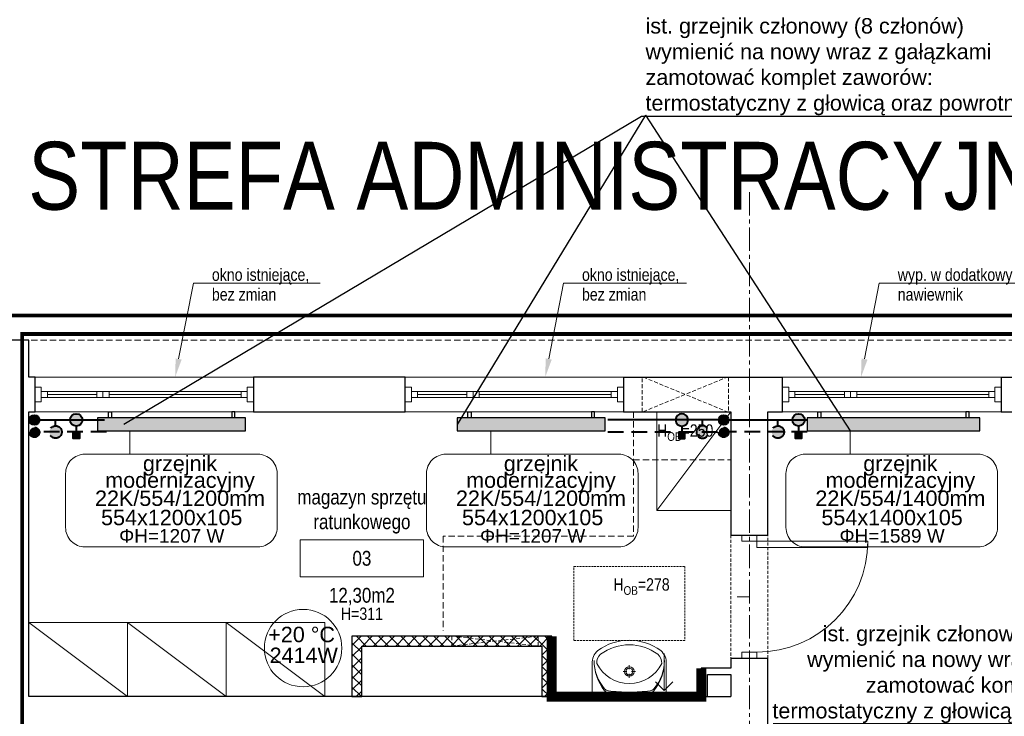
# Model space of a CAD drawing. Header units: millimetres. Extents: x 58673 to 77132, y 78327 to 116111.
# Tile 24 of 61: x 67454 to 68252, y 91706 to 92271. Entities that reach past the tile are written whole.
import ezdxf
from ezdxf import colors
from ezdxf.entities.mleader import LeaderData, LeaderLine
from ezdxf.enums import TextEntityAlignment as Align
from ezdxf.lldxf.tags import DXFTag
from ezdxf.math import Vec2, Vec3

# ---------------------------------------------------------------- set-up
doc = ezdxf.new("R2010")
doc.units = ezdxf.units.MM
doc.header["$MEASUREMENT"] = 0
for name, pattern in [('_xref_ACAD-LSN_dyspozytornia_PW_rzuty_14$0$CENTER2', [28.575, 19.05, -3.175, 3.175, -3.175]), ('_xref_ACAD-LSN_dyspozytornia_PW_rzuty_14$0$DASHED', [19.05, 12.7, -6.35]), ('_xref_ACAD-LSN_dyspozytornia_PW_rzuty_14$0$HIDDEN2', [4.7625, 3.175, -1.5875]), ('DASHED', [19.05, 12.7, -6.35])]:
    doc.linetypes.add(name, pattern=pattern)
doc.layers.get('0').update_dxf_attribs({"lineweight": 9})
doc.layers.get('Defpoints').update_dxf_attribs({"lineweight": 9})
for name, color, linetype, lineweight in [('_xref_ACAD-LSN_dyspozytornia_PW_rzuty_14$0$A drzwi płytowe', 250, 'Continuous', 9), ('_xref_ACAD-LSN_dyspozytornia_PW_rzuty_14$0$A hatch ściany', 250, 'Continuous', 9), ('_xref_ACAD-LSN_dyspozytornia_PW_rzuty_14$0$A okna istniejace', 250, 'Continuous', 9), ('_xref_ACAD-LSN_dyspozytornia_PW_rzuty_14$0$A okna wyposazenie', 250, 'Continuous', 9), ('_xref_ACAD-LSN_dyspozytornia_PW_rzuty_14$0$A opis', 250, 'Continuous', 13), ('_xref_ACAD-LSN_dyspozytornia_PW_rzuty_14$0$A opis pom', 250, 'Continuous', 9), ('_xref_ACAD-LSN_dyspozytornia_PW_rzuty_14$0$A opis pom pow', 250, 'Continuous', 9), ('_xref_ACAD-LSN_dyspozytornia_PW_rzuty_14$0$A opis technologia', 250, 'Continuous', 13), ('_xref_ACAD-LSN_dyspozytornia_PW_rzuty_14$0$A otwory sciany dzialowe', 8, '_xref_ACAD-LSN_dyspozytornia_PW_rzuty_14$0$HIDDEN2', 13), ('_xref_ACAD-LSN_dyspozytornia_PW_rzuty_14$0$A otwory w ścianach konstrukcyjnych', 250, '_xref_ACAD-LSN_dyspozytornia_PW_rzuty_14$0$HIDDEN2', 13), ('_xref_ACAD-LSN_dyspozytornia_PW_rzuty_14$0$A widok wyżej', 250, '_xref_ACAD-LSN_dyspozytornia_PW_rzuty_14$0$DASHED', 9), ('_xref_ACAD-LSN_dyspozytornia_PW_rzuty_14$0$A wyposazenie meblowe', 250, 'Continuous', 9), ('_xref_ACAD-LSN_dyspozytornia_PW_rzuty_14$0$A wyposazenie sanitarne', 250, 'Continuous', 9), ('_xref_ACAD-LSN_dyspozytornia_PW_rzuty_14$0$A zakres', 250, 'Continuous', 13), ('_xref_ACAD-LSN_dyspozytornia_PW_rzuty_14$0$A-Wall', 250, 'Continuous', 25), ('_xref_ACAD-LSN_dyspozytornia_PW_rzuty_14$0$IS grzejniki', 8, 'Continuous', 9), ('_xref_ACAD-LSN_dyspozytornia_PW_rzuty_14$0$IS wentylacja kratki istniejace', 250, 'Continuous', 9), ('_xref_ACAD-LSN_dyspozytornia_PW_rzuty_14$0$S-Grid-Iden', 250, '_xref_ACAD-LSN_dyspozytornia_PW_rzuty_14$0$CENTER2', 9), ('FL_co_powrót', 5, 'DASHED', 40), ('FL_co_zasilanie', 1, 'Continuous', 40), ('FL_opis_co', 7, 'Continuous', 25), ('xref', 8, 'Continuous', 9)]:
    doc.layers.add(name, color=color, linetype=linetype, lineweight=lineweight)
doc.layers.add('_xref_ACAD-LSN_dyspozytornia_PW_rzuty_14$0$A fartuchy', color=250, linetype='_xref_ACAD-LSN_dyspozytornia_PW_rzuty_14$0$HIDDEN2', lineweight=18, transparency=0.3)
doc.layers.add('IS_Grzejnik_etykieta', color=7, linetype='Continuous', lineweight=5, true_color=0x000000)
doc.layers.add('IS_Room (Automatic)', color=7, linetype='Continuous', lineweight=5, true_color=0x000000)
doc.layers.add('IS_Grzejniki_Plan_rzut', color=7, linetype='SOLID', true_color=0x000000)
doc.styles.add('_xref_ACAD-LSN_dyspozytornia_PW_rzuty_14$0$Standard', font='ARIALN.TTF')
doc.styles.add('_xref_ACAD-LSN_dyspozytornia_PW_rzuty_14$0$STYL ASA', font='ARIALN.TTF')
doc.styles.add('Arial_____', font='arial.ttf')
doc.styles.get("Standard").update_dxf_attribs({"font": 'arial.ttf'})
tags = doc.linetypes.add('SOLID', pattern=[10, 10, 0]).pattern_tags.tags
tags[6:7] = [DXFTag(74, 4), DXFTag(75, 0), DXFTag(340, '0'), DXFTag(46, 0.0), DXFTag(50, 0.0), DXFTag(44, 0.0), DXFTag(45, 0.0)]
tags[4:5] = [DXFTag(74, 4), DXFTag(75, 0), DXFTag(340, '0'), DXFTag(46, 0.0), DXFTag(50, 0.0), DXFTag(44, 0.0), DXFTag(45, 0.0)]
doc.dimstyles.get("Standard").update_dxf_attribs({"dimtxt": 0.18, "dimasz": 0.18, "dimexe": 0.18, "dimexo": 0.0625, "dimgap": 0.09, "dimtad": 0, "dimtih": 1, "dimtoh": 1, "dimdec": 4, "dimzin": 0, "dimdsep": 46, "dimtxsty": 'Standard', "dimcen": 0.09, "dimadec": 0, "dimazin": 0, "dimtfac": 1, "dimtdec": 4, "dimtofl": 0, "dimtmove": 0, "dimatfit": 3, "dimfxl": 1, "dimtolj": 1, "dimtzin": 0, "dimarcsym": 0})

# ---------------------------------------------------------------- blocks, each defined once
blk = doc.blocks.new('_xref_ACAD-LSN_dyspozytornia_PW_rzuty_14$0$szafa')
at = {"color": 0, "linetype": 'ByBlock', "lineweight": -2, "ltscale": 0.5}
blk.add_lwpolyline([(-0.5, -0.5), (0.5, -0.5), (0.5, 0.5), (-0.5, 0.5)], close=True, dxfattribs=at)
blk.add_lwpolyline([(-0.5, 0.5), (0.5, -0.5)], dxfattribs=at)
blk = doc.blocks.new('_xref_ACAD-LSN_dyspozytornia_PW_rzuty_14$0$umywalka 60x45')
at = {"color": 0, "lineweight": -2, "ltscale": 0.15}
for p, q in [((-30, 0), (30, 0)), ((-30, 0), (-30, -26.7)), ((9.45, 0), (-9.45, 0)), ((30, 0), (30, -26.7)), ((-0.01, -15.32), (-0.01, -18.52)), ((-1.86, -20.37), (-5.07, -20.37)), ((-0.01, -22.22), (-0.01, -25.42)), ((5.04, -20.37), (1.84, -20.37))]:
    blk.add_line(p, q, dxfattribs=at)
at = {"ltscale": 0.15}
blk.add_lwpolyline([(-26.31, -26.95, 0.236063), (-23.21, -34.38, 0.329715), (23.21, -34.38, 0.236063), (26.31, -26.95, 0.623035)], format="xyb", close=True, dxfattribs=at)
blk.add_lwpolyline([(-30, -26.7, 0.239105), (-25.52, -37.28, 0.331406), (25.52, -37.28, 0.239105), (30, -26.7)], format="xyb", dxfattribs=at)
at = {"color": 0, "lineweight": -2, "ltscale": 0.15}
for radius in [3.89, 2.78]:
    blk.add_circle((-0.01, -20.37), radius, dxfattribs=at)
for centre, radius, start, end in [((9.28, -28.68), 37.74, 140.66478, 180.90725), ((5.44, -28.88), 33.9, 138.52449, 180.67671), ((-16.21, -9.73), 5, 97.83045, 138.52449), ((-16.04, -7.93), 5, 102.69402, 140.66478), ((-0.64, -76.32), 75.1, 89.48972, 102.69402), ((0.57, -131.79), 128.2, 90.24498, 97.83045), ((0.57, -76.32), 75.1, 77.22851, 90.43281), ((-0.72, -131.79), 128.2, 82.09208, 89.67755), ((16.23, -9.76), 5, 41.39803, 82.09208), ((16.06, -7.95), 5, 39.25775, 77.22851), ((-9.28, -28.67), 37.74, 359.01528, 39.25775), ((-5.45, -28.87), 33.9, 359.24582, 41.39804)]:
    blk.add_arc(centre, radius, start, end, dxfattribs=at)
at = {"layer": 'Defpoints', "linetype": '_xref_ACAD-LSN_dyspozytornia_PW_rzuty_14$0$HIDDEN2', "ltscale": 0.5}
blk.add_lwpolyline([(-45, -45.56), (45, -45.56), (45, -105.56), (-45, -105.56)], close=True, dxfattribs=at)
blk = doc.blocks.new('_xref_ACAD-LSN_dyspozytornia_PW_rzuty_14$0$blok do okna')
for points in [[(28.5, 2.5), (33.5, 2.5), (33.5, -2.5), (28.5, -2.5)], [(33.5, 2.5), (38.5, 2.5), (38.5, -2.5), (33.5, -2.5)]]:
    blk.add_lwpolyline(points, close=True)
for points in [[(-78.5, 0), (28.5, 0)], [(38.5, 0), (78.5, 0)]]:
    blk.add_lwpolyline(points)
blk = doc.blocks.new('_xref_ACAD-LSN_dyspozytornia_PW_rzuty_14$0$środek')
blk.add_line((0, 0), (0, -10))
blk = doc.blocks.new('_xref_ACAD-LSN_dyspozytornia_PW_rzuty_14$0$tag wn')
blk.add_lwpolyline([(-25, -7.5), (25, -7.5), (25, 7.5), (-25, 7.5)], close=True)
at = {"style": '_xref_ACAD-LSN_dyspozytornia_PW_rzuty_14$0$STYL ASA'}
blk.add_attdef('ROOM:NO', text='', height=6, dxfattribs=at).set_placement((0, 0), align=Align.MIDDLE_CENTER)
at = {"layer": '_xref_ACAD-LSN_dyspozytornia_PW_rzuty_14$0$A opis pom pow', "style": '_xref_ACAD-LSN_dyspozytornia_PW_rzuty_14$0$STYL ASA'}
blk.add_attdef('ROOM:AREA', text='', height=6, dxfattribs=at).set_placement((0, -15), align=Align.MIDDLE_CENTER)
blk = doc.blocks.new('zawór ts')
h = blk.add_hatch(color=256)
h.paths.add_polyline_path([(5, 0, 1), (-5, 0)])
edge = h.paths.add_edge_path()
edge.add_spline(control_points=[(-3.23, -3.82), (-1.08, -3.82), (1.08, -3.82), (3.23, -3.82)], knot_values=[0.691218, 0.691218, 0.691218, 0.691218, 0.820959, 0.820959, 0.820959, 0.820959], degree=3, periodic=0)
edge.add_arc((0, 0), 5, 310.18586, 360)
edge.add_line((5, 0), (-5, 0))
edge.add_arc((0, 0), 5, 180, 229.81414)
edge = h.paths.add_edge_path()
edge.add_spline(control_points=[(3.23, -3.82), (1.08, -3.82), (-1.08, -3.82), (-3.23, -3.82)], knot_values=[0.691218, 0.691218, 0.691218, 0.691218, 0.820959, 0.820959, 0.820959, 0.820959], degree=3, periodic=0)
edge.add_arc((0, 0), 5, 229.81414, 270)
edge.add_arc((0, 0), 5, 270, 310.18586)
blk.add_hatch(color=256).paths.add_polyline_path([(2.5, -15), (2.5, -10), (-2.5, -10), (-2.5, -15)])
at = {"linetype": 'ByBlock', "lineweight": -2}
blk.add_lwpolyline([(2.5, -10), (2.5, -15), (-2.5, -15), (-2.5, -10)], close=True, dxfattribs=at)
blk.add_polyline3d([(0, -5, 0), (0, -10, 0)], dxfattribs=at)
blk.add_circle((0, 0), 5, dxfattribs=at)
blk = doc.blocks.new('zawór p')
at = {"linetype": 'ByBlock', "lineweight": -2}
h = blk.add_hatch(color=256, dxfattribs=at)
h.paths.add_polyline_path([(-4.93, 0.83), (4.93, 0.83, 0.366406), (0, 5, 0.366406)])
h.paths.add_polyline_path([(4.98, -0.42), (-4.98, -0.42, 0.919375)])
h.paths.add_polyline_path([(5, 0, 0.041508), (4.93, 0.83), (-4.93, 0.83, 0.062557), (-4.98, -0.42), (4.98, -0.42, 0.020994)])
blk.add_polyline3d([(0, 5, 0), (0, 10, 0)], dxfattribs=at)
blk.add_circle((0, 0), 5, dxfattribs=at)
blk = doc.blocks.new('_xref_ACAD-LSN_dyspozytornia_PW_rzuty_14')
at = {"layer": '_xref_ACAD-LSN_dyspozytornia_PW_rzuty_14$0$A hatch ściany', "linetype": 'Continuous', "lineweight": 9}
h = blk.add_hatch(dxfattribs=at)
h.set_pattern_fill('ANSI37', color=256, scale=2, angle=-360, style=0)
h.set_pattern_definition([(45, (0, 0), (-4.49012806, 4.49012806), []), (135, (0, 0), (-4.49012806, -4.49012806), [])])
h.paths.add_polyline_path([(67731.47, 91763.22), (67723.47, 91771.22), (67723.47, 91722.22), (67731.47, 91722.22)], flags=0)
h = blk.add_hatch(dxfattribs=at)
h.set_pattern_fill('ANSI37', color=256, scale=2, style=0)
h.set_pattern_definition([(45, (0, 0), (-4.49012806, 4.49012806), []), (135, (0, 0), (-4.49012806, -4.49012806), [])])
h.paths.add_polyline_path([(67877.47, 91763.22), (67885.47, 91771.22), (67723.47, 91771.22), (67731.47, 91763.22)], flags=0)
h = blk.add_hatch(dxfattribs=at)
h.set_pattern_fill('ANSI37', color=256, scale=2, style=0)
h.set_pattern_definition([(45, (0, 0), (-4.49012806, 4.49012806), []), (135, (0, 0), (-4.49012806, -4.49012806), [])])
h.paths.add_polyline_path([(67885.47, 91771.22), (67877.47, 91763.22), (67877.47, 91722.22), (67885.47, 91722.22)], flags=0)
at = {"layer": '_xref_ACAD-LSN_dyspozytornia_PW_rzuty_14$0$A drzwi płytowe', "linetype": 'Continuous', "lineweight": 9, "ltscale": 0.2}
for points in [[(68039.68, 91848.22), (68039.68, 91853.22), (68051.68, 91853.22), (68051.68, 91848.22)], [(68039.68, 91758.22), (68039.68, 91753.22), (68051.68, 91753.22), (68051.68, 91758.22)]]:
    blk.add_lwpolyline(points, close=True, dxfattribs=at)
at = {"layer": '_xref_ACAD-LSN_dyspozytornia_PW_rzuty_14$0$A drzwi płytowe', "linetype": 'Continuous', "lineweight": 9}
blk.add_lwpolyline([(68051.68, 91848.22), (68051.68, 91843.22), (68141.68, 91843.22), (68141.68, 91848.22)], close=True, dxfattribs=at)
at = {"layer": '_xref_ACAD-LSN_dyspozytornia_PW_rzuty_14$0$A drzwi płytowe', "linetype": 'Continuous', "lineweight": 9, "ltscale": 0.2}
blk.add_arc((68051.68, 91848.22), 90, 270, 0, dxfattribs=at)
at = {"layer": '_xref_ACAD-LSN_dyspozytornia_PW_rzuty_14$0$A fartuchy', "ltscale": 1.25, "const_width": 8}
blk.add_lwpolyline([(67885.47, 91771.22), (67885.47, 91722.22), (68006.68, 91722.22), (68006.68, 91745.22)], dxfattribs=at)
at = {"layer": '_xref_ACAD-LSN_dyspozytornia_PW_rzuty_14$0$A okna istniejace', "linetype": 'Continuous', "lineweight": 9}
for p, q in [((67643.68, 91981.22), (67466.68, 91981.22)), ((67943.68, 91981.22), (67766.68, 91981.22)), ((68249.68, 91981.22), (68072.68, 91981.22)), ((67476.68, 91964.72), (67476.68, 91969.72)), ((67633.68, 91964.72), (67633.68, 91969.72)), ((67776.68, 91964.72), (67776.68, 91969.72)), ((67933.68, 91964.72), (67933.68, 91969.72)), ((68082.68, 91964.72), (68082.68, 91969.72)), ((68239.68, 91964.72), (68239.68, 91969.72)), ((67643.68, 91953.22), (67466.68, 91953.22)), ((67943.68, 91953.22), (67766.68, 91953.22)), ((68249.68, 91953.22), (68072.68, 91953.22))]:
    blk.add_line(p, q, dxfattribs=at)
for points in [[(67471.68, 91973.22), (67466.68, 91973.22), (67466.68, 91961.22), (67471.68, 91961.22)], [(67638.68, 91973.22), (67643.68, 91973.22), (67643.68, 91961.22), (67638.68, 91961.22)], [(67771.68, 91973.22), (67766.68, 91973.22), (67766.68, 91961.22), (67771.68, 91961.22)], [(67938.68, 91973.22), (67943.68, 91973.22), (67943.68, 91961.22), (67938.68, 91961.22)], [(68077.68, 91973.22), (68072.68, 91973.22), (68072.68, 91961.22), (68077.68, 91961.22)], [(68244.68, 91973.22), (68249.68, 91973.22), (68249.68, 91961.22), (68244.68, 91961.22)], [(67638.68, 91964.72), (67638.68, 91969.72), (67471.68, 91969.72), (67471.68, 91964.72)], [(67938.68, 91964.72), (67938.68, 91969.72), (67771.68, 91969.72), (67771.68, 91964.72)], [(68244.68, 91964.72), (68244.68, 91969.72), (68077.68, 91969.72), (68077.68, 91964.72)]]:
    blk.add_lwpolyline(points, close=True, dxfattribs=at)
at = {"layer": '_xref_ACAD-LSN_dyspozytornia_PW_rzuty_14$0$A otwory sciany dzialowe'}
blk.add_lwpolyline([(67804.47, 91771.22), (67874.47, 91771.22), (67874.47, 91763.22), (67804.47, 91763.22)], close=True, dxfattribs=at)
for points in [[(67804.47, 91771.22), (67874.47, 91763.22)], [(67804.47, 91763.22), (67874.47, 91771.22)]]:
    blk.add_lwpolyline(points, dxfattribs=at)
at = {"layer": '_xref_ACAD-LSN_dyspozytornia_PW_rzuty_14$0$A otwory w ścianach konstrukcyjnych'}
for points in [[(67958.68, 91981.22), (68028.68, 91981.22), (68028.68, 91953.22), (67958.68, 91953.22)], [(67959.68, 91981.22), (68027.68, 91953.22), (67959.68, 91953.22), (68027.68, 91981.22)]]:
    blk.add_lwpolyline(points, close=True, dxfattribs=at)
at = {"layer": '_xref_ACAD-LSN_dyspozytornia_PW_rzuty_14$0$A widok wyżej', "linetype": '_xref_ACAD-LSN_dyspozytornia_PW_rzuty_14$0$DASHED', "lineweight": 9, "ltscale": 0.2}
for p, q in [((67643.68, 91981.22), (67466.68, 91981.22)), ((67943.68, 91981.22), (67766.68, 91981.22)), ((68249.68, 91981.22), (68072.68, 91981.22)), ((67466.68, 91953.22), (67643.68, 91953.22)), ((67766.68, 91953.22), (67943.68, 91953.22)), ((68072.68, 91953.22), (68249.68, 91953.22)), ((68030.68, 91853.22), (68030.68, 91753.22)), ((68060.68, 91753.22), (68060.68, 91853.22))]:
    blk.add_line(p, q, dxfattribs=at)
at = {"layer": '_xref_ACAD-LSN_dyspozytornia_PW_rzuty_14$0$A widok wyżej', "ltscale": 0.4}
for points in [[(65352.68, 92011.22), (72855.68, 92011.22)], [(67951.68, 91953.22), (67951.68, 91914.3), (68030.68, 91914.3)], [(67951.68, 91914.3), (67951.68, 91852.22), (67797.47, 91852.22), (67797.47, 91775.72)]]:
    blk.add_lwpolyline(points, dxfattribs=at)
at = {"layer": '_xref_ACAD-LSN_dyspozytornia_PW_rzuty_14$0$A zakres', "linetype": '_xref_ACAD-LSN_dyspozytornia_PW_rzuty_14$0$DASHED', "transparency": 33554623, "const_width": 3}
for points in [[(67446.18, 92031.22), (67446.18, 90639.22), (72869.68, 90639.22), (72869.68, 92031.22)], [(67456.18, 92016.22), (67456.18, 90654.22), (68641.68, 90654.22), (68641.68, 91213.47), (68267.93, 91213.47), (68267.93, 91484.47), (68267.93, 91484.47), (68267.93, 92016.22)]]:
    blk.add_lwpolyline(points, close=True, dxfattribs=at)
at = {"layer": '_xref_ACAD-LSN_dyspozytornia_PW_rzuty_14$0$A-Wall', "linetype": 'Continuous', "lineweight": 25}
for p, q in [((67461.68, 92011.22), (67430.68, 92011.22)), ((67461.68, 91981.22), (67461.68, 92011.22)), ((67466.68, 91981.22), (67461.68, 91981.22)), ((67466.68, 91953.22), (67466.68, 91981.22)), ((67766.68, 91981.22), (67643.68, 91981.22)), ((67643.68, 91981.22), (67643.68, 91953.22)), ((67766.68, 91953.22), (67766.68, 91981.22)), ((67943.68, 91981.22), (68072.68, 91981.22)), ((67943.68, 91981.22), (67943.68, 91953.22)), ((68072.68, 91953.22), (68072.68, 91981.22)), ((68249.68, 91981.22), (68411.68, 91981.22)), ((68249.68, 91981.22), (68249.68, 91953.22)), ((67461.68, 91953.22), (67466.68, 91953.22)), ((67461.68, 91722.22), (67461.68, 91953.22)), ((67643.68, 91953.22), (67766.68, 91953.22)), ((67943.68, 91953.22), (68030.68, 91953.22)), ((68030.68, 91953.22), (68030.68, 91853.22)), ((68060.68, 91953.22), (68072.68, 91953.22)), ((68060.68, 91853.22), (68060.68, 91953.22)), ((68249.68, 91953.22), (68266.68, 91953.22)), ((68030.68, 91853.22), (68060.68, 91853.22)), ((67723.47, 91771.22), (67723.47, 91722.22)), ((67885.47, 91771.22), (67723.47, 91771.22)), ((67885.47, 91722.22), (67885.47, 91771.22)), ((67731.47, 91722.22), (67731.47, 91763.22)), ((67731.47, 91763.22), (67877.47, 91763.22)), ((67877.47, 91763.22), (67877.47, 91722.22)), ((68060.68, 91753.22), (68030.68, 91753.22)), ((68030.68, 91753.22), (68030.68, 91745.22)), ((68060.68, 91635.22), (68060.68, 91753.22)), ((68030.68, 91745.22), (68006.68, 91745.22)), ((68006.68, 91745.22), (68006.68, 91722.22)), ((68011.68, 91740.22), (68030.68, 91740.22)), ((68011.68, 91722.22), (68011.68, 91740.22)), ((68030.68, 91740.22), (68030.68, 91722.22)), ((67723.47, 91722.22), (67461.68, 91722.22)), ((67731.47, 91722.22), (67723.47, 91722.22)), ((67723.47, 91722.22), (67731.47, 91722.22)), ((67877.47, 91722.22), (67731.47, 91722.22)), ((67885.47, 91722.22), (67877.47, 91722.22)), ((67877.47, 91722.22), (67885.47, 91722.22)), ((67885.47, 91722.22), (68030.68, 91722.22)), ((68006.68, 91722.22), (68011.68, 91722.22))]:
    blk.add_line(p, q, dxfattribs=at)
at = {"layer": '_xref_ACAD-LSN_dyspozytornia_PW_rzuty_14$0$IS grzejniki'}
for p, q in [((67637.3, 91948.22), (67517.3, 91948.22)), ((67517.3, 91948.22), (67517.3, 91937.72)), ((67526.05, 91948.22), (67526.05, 91953.22)), ((67526.05, 91953.22), (67528.55, 91953.22)), ((67528.55, 91953.22), (67528.55, 91948.22)), ((67628.55, 91953.22), (67626.05, 91953.22)), ((67626.05, 91953.22), (67626.05, 91948.22)), ((67628.55, 91948.22), (67628.55, 91953.22)), ((67637.3, 91937.72), (67637.3, 91948.22)), ((67928.85, 91948.22), (67808.85, 91948.22)), ((67808.85, 91948.22), (67808.85, 91937.72)), ((67817.6, 91948.22), (67817.6, 91953.22)), ((67817.6, 91953.22), (67820.1, 91953.22)), ((67820.1, 91953.22), (67820.1, 91948.22)), ((67920.1, 91953.22), (67917.6, 91953.22)), ((67917.6, 91953.22), (67917.6, 91948.22)), ((67920.1, 91948.22), (67920.1, 91953.22)), ((67928.85, 91937.72), (67928.85, 91948.22)), ((68232.5, 91948.22), (68092.5, 91948.22)), ((68092.5, 91948.22), (68092.5, 91937.72)), ((68101.25, 91948.22), (68101.25, 91953.22)), ((68101.25, 91953.22), (68103.75, 91953.22)), ((68103.75, 91953.22), (68103.75, 91948.22)), ((68223.75, 91953.22), (68221.25, 91953.22)), ((68221.25, 91953.22), (68221.25, 91948.22)), ((68223.75, 91948.22), (68223.75, 91953.22)), ((68232.5, 91937.72), (68232.5, 91948.22)), ((67517.3, 91937.72), (67637.3, 91937.72)), ((67808.85, 91937.72), (67928.85, 91937.72)), ((68092.5, 91937.72), (68232.5, 91937.72))]:
    blk.add_line(p, q, dxfattribs=at)
at = {"layer": '_xref_ACAD-LSN_dyspozytornia_PW_rzuty_14$0$IS wentylacja kratki istniejace'}
for points in [[(67976.68, 91727.22), (67976.68, 91757.22)], [(67969.61, 91734.29), (67976.68, 91727.22), (67983.76, 91734.29)]]:
    blk.add_lwpolyline(points, dxfattribs=at)
at = {"layer": '_xref_ACAD-LSN_dyspozytornia_PW_rzuty_14$0$S-Grid-Iden'}
blk.add_lwpolyline([(68045.68, 92131.22), (68045.68, 90539.22)], dxfattribs=at)
at = {"layer": '_xref_ACAD-LSN_dyspozytornia_PW_rzuty_14$0$A drzwi płytowe', "linetype": 'Continuous', "lineweight": 9, "ltscale": 0.2, "rotation": 270}
blk.add_blockref('_xref_ACAD-LSN_dyspozytornia_PW_rzuty_14$0$środek', (68045.68, 91803.22), dxfattribs=at)
at = {"layer": '_xref_ACAD-LSN_dyspozytornia_PW_rzuty_14$0$A okna istniejace', "linetype": 'Continuous', "lineweight": 9, "rotation": 180}
for p in [(67555.18, 91967.22), (67855.18, 91967.22), (68161.18, 91967.22)]:
    blk.add_blockref('_xref_ACAD-LSN_dyspozytornia_PW_rzuty_14$0$blok do okna', p, dxfattribs=at)
at = {"layer": '_xref_ACAD-LSN_dyspozytornia_PW_rzuty_14$0$A opis pom', "linetype": 'Continuous', "lineweight": 9, "xscale": 2, "yscale": 2, "zscale": 2}
blk.add_blockref('_xref_ACAD-LSN_dyspozytornia_PW_rzuty_14$0$tag wn', (67731.6, 91834.39), dxfattribs=at).add_auto_attribs({'ROOM:NO': '03', 'ROOM:AREA': '12,30m2'})
at = {"layer": '_xref_ACAD-LSN_dyspozytornia_PW_rzuty_14$0$A wyposazenie meblowe', "xscale": 80, "yscale": 60, "rotation": 270}
blk.add_blockref('_xref_ACAD-LSN_dyspozytornia_PW_rzuty_14$0$szafa', (68000.68, 91913.22), dxfattribs=at)
at = {"layer": '_xref_ACAD-LSN_dyspozytornia_PW_rzuty_14$0$A wyposazenie meblowe', "xscale": 80, "yscale": 60}
for p in [(67501.68, 91752.22), (67581.68, 91752.22), (67661.68, 91752.22)]:
    blk.add_blockref('_xref_ACAD-LSN_dyspozytornia_PW_rzuty_14$0$szafa', p, dxfattribs=at)
at = {"layer": '_xref_ACAD-LSN_dyspozytornia_PW_rzuty_14$0$A wyposazenie sanitarne', "rotation": 180}
blk.add_blockref('_xref_ACAD-LSN_dyspozytornia_PW_rzuty_14$0$umywalka 60x45', (67948.33, 91722.22), dxfattribs=at)
at = {"layer": '_xref_ACAD-LSN_dyspozytornia_PW_rzuty_14$0$A opis', "linetype": 'Continuous', "lineweight": 9, "char_height": 10, "attachment_point": 5, "style": '_xref_ACAD-LSN_dyspozytornia_PW_rzuty_14$0$Standard'}
for s, insert in [('\\A1;\\pxqc;H{\\H0.7x;\\S^ OB;}=250', (67993.68, 91936.26)), ('\\A1;\\pxqc;H{\\H0.7x;\\S^ OB;}=278', (67958.27, 91811.47)), ('\\A1;\\pxqc;H=311', (67731.6, 91789.39))]:
    blk.add_mtext_dynamic_manual_height_columns(s, width=72.7481, gutter_width=1, heights=[0], dxfattribs=dict(at, insert=insert))
at = {"layer": '_xref_ACAD-LSN_dyspozytornia_PW_rzuty_14$0$A opis technologia', "insert": (67731.6, 91854.39), "char_height": 12, "attachment_point": 8, "style": '_xref_ACAD-LSN_dyspozytornia_PW_rzuty_14$0$STYL ASA'}
blk.add_mtext_dynamic_manual_height_columns('magazyn sprzętu ratunkowego', width=120.5247, gutter_width=1, heights=[0], dxfattribs=at)
at = {"layer": '_xref_ACAD-LSN_dyspozytornia_PW_rzuty_14$0$A zakres', "linetype": '_xref_ACAD-LSN_dyspozytornia_PW_rzuty_14$0$DASHED', "transparency": 33554623, "insert": (67461.18, 92116.22), "char_height": 55, "attachment_point": 7, "style": '_xref_ACAD-LSN_dyspozytornia_PW_rzuty_14$0$STYL ASA'}
blk.add_mtext_dynamic_manual_height_columns('\\pxql,t12;STREFA ADMINISTRACYJNA DRMiT', width=1179.3278, gutter_width=1, heights=[0], dxfattribs=at)
at = {"layer": '_xref_ACAD-LSN_dyspozytornia_PW_rzuty_14$0$A okna wyposazenie', "linetype": 'Continuous', "lineweight": 9}
ml = blk.add_multileader_mtext('Standard', dxfattribs=at)
ml.set_content('okno istniejące, bez zmian', color=256, style='_xref_ACAD-LSN_dyspozytornia_PW_rzuty_14$0$STYL ASA')
ml.set_leader_properties()
ml.build(insert=Vec2(0, 0))
ml.multileader.update_dxf_attribs({"text_left_attachment_type": 6, "text_right_attachment_type": 6, "dogleg_length": 3, "arrow_head_size": 15})
ctx = ml.context
ctx.base_point, ctx.char_height, ctx.arrow_head_size, ctx.landing_gap_size, ctx.plane_origin = Vec3(67600, 92057.3), 10, 15, 10, Vec3(67315.81, 92550.69)
ctx.left_attachment, ctx.right_attachment = 6, 6
notes = []
notes.append((ctx, [(0, (1, 1, 0), (67595.01, 92057.3), (1, 0), 4.99, [(0, [(67580.18, 91981.22)], 0, [])])]))
ctx.mtext.insert, ctx.mtext.width, ctx.mtext.line_spacing_factor, ctx.mtext.flow_direction = Vec3(67610, 92069.3), 86.8758, 0.96, 5
ml = blk.add_multileader_mtext('Standard', dxfattribs=at)
ml.set_content('okno istniejące, bez zmian', color=256, style='_xref_ACAD-LSN_dyspozytornia_PW_rzuty_14$0$STYL ASA')
ml.set_leader_properties()
ml.build(insert=Vec2(0, 0))
ml.multileader.update_dxf_attribs({"text_left_attachment_type": 6, "text_right_attachment_type": 6, "dogleg_length": 3, "arrow_head_size": 15})
ctx = ml.context
ctx.base_point, ctx.char_height, ctx.arrow_head_size, ctx.landing_gap_size, ctx.plane_origin = Vec3(67900, 92057.3), 10, 15, 10, Vec3(67615.81, 92550.69)
ctx.left_attachment, ctx.right_attachment = 6, 6
notes.append((ctx, [(0, (1, 1, 0), (67895.01, 92057.3), (1, 0), 4.99, [(0, [(67880.18, 91981.22)], 0, [])])]))
ctx.mtext.insert, ctx.mtext.width, ctx.mtext.line_spacing_factor, ctx.mtext.flow_direction = Vec3(67910, 92069.3), 83.8298, 0.96, 5
ml = blk.add_multileader_mtext('Standard', dxfattribs=at)
ml.set_content('wyp. w dodatkowy nawiewnik', color=256, style='_xref_ACAD-LSN_dyspozytornia_PW_rzuty_14$0$STYL ASA')
ml.set_leader_properties()
ml.build(insert=Vec2(0, 0))
ml.multileader.update_dxf_attribs({"text_left_attachment_type": 6, "text_right_attachment_type": 6, "dogleg_length": 3, "arrow_head_size": 15})
ctx = ml.context
ctx.base_point, ctx.char_height, ctx.arrow_head_size, ctx.landing_gap_size, ctx.plane_origin = Vec3(68156, 92057.3), 10, 15, 10, Vec3(67871.81, 92550.69)
ctx.left_attachment, ctx.right_attachment = 6, 6
notes.append((ctx, [(0, (1, 1, 0), (68151.01, 92057.3), (1, 0), 4.99, [(0, [(68136.18, 91981.22)], 0, [])])]))
ctx.mtext.insert, ctx.mtext.width, ctx.mtext.line_spacing_factor, ctx.mtext.flow_direction = Vec3(68166, 92069.3), 103.629, 0.96, 5
for ctx, leaders in notes:
    for number, flags, end, landing, length, lines in leaders:
        leader = LeaderData()
        leader.index, (leader.has_last_leader_line, leader.has_dogleg_vector, leader.attachment_direction) = number, flags
        leader.last_leader_point, leader.dogleg_vector, leader.dogleg_length = Vec3(end), Vec3(landing), length
        for number, points, colour, breaks in lines:
            line = LeaderLine()
            line.index, line.vertices, line.color, line.breaks = number, Vec3.list(points), colors.encode_raw_color(colour), breaks
            leader.lines.append(line)
        ctx.leaders.append(leader)

msp = doc.modelspace()

# ---------------------------------------------------------------- block references
at = {"layer": 'xref'}
msp.add_blockref('_xref_ACAD-LSN_dyspozytornia_PW_rzuty_14', (0, 0), dxfattribs=at)

# ---------------------------------------------------------------- next in the draw order: hatches: boundary and pattern name
at = {"layer": 'FL_co_powrót'}
for points in [[(67470.145, 91936.507, 1), (67462.145, 91936.507, 1)], [(68020.855, 91936.507, -1), (68028.855, 91936.507, -1)]]:
    msp.add_hatch(color=256, dxfattribs=at).paths.add_polyline_path(points)
at = {"layer": 'FL_co_zasilanie'}
for points in [[(67470.145, 91946.507, 1), (67462.145, 91946.507, 1)], [(68020.855, 91946.507, -1), (68028.855, 91946.507, -1)]]:
    msp.add_hatch(color=256, dxfattribs=at).paths.add_polyline_path(points)
at = {"layer": 'IS_Grzejniki_Plan_rzut'}
for points in [[(67637.3, 91948.22), (67517.3, 91948.22), (67517.3, 91937.72), (67637.3, 91937.72)], [(67928.85, 91948.22), (67808.85, 91948.22), (67808.85, 91937.72), (67928.85, 91937.72)], [(68232.5, 91948.22), (68092.5, 91948.22), (68092.5, 91937.72), (68232.5, 91937.72)]]:
    msp.add_hatch(color=8, dxfattribs=at).paths.add_polyline_path(points)

# ---------------------------------------------------------------- next in the draw order: linework, layer by layer
at = {"layer": 'FL_co_powrót'}
for p, q in [((67524.442, 91936.944), (67465.5, 91936.944)), ((67931, 91936.944), (68025.5, 91936.944)), ((68092.5, 91936.944), (68025.5, 91936.944))]:
    msp.add_line(p, q, dxfattribs=at)
for centre in [(67466.145, 91936.507), (68024.855, 91936.507)]:
    msp.add_circle(centre, 4, dxfattribs=at)
at = {"layer": 'FL_co_zasilanie'}
for p, q in [((67466.145, 91946.507), (67522.926, 91946.507)), ((68024.855, 91946.507), (67931, 91946.507)), ((68026.145, 91946.507), (68092.5, 91946.507))]:
    msp.add_line(p, q, dxfattribs=at)
for centre in [(67466.145, 91946.507), (68024.855, 91946.507)]:
    msp.add_circle(centre, 4, dxfattribs=at)
at = {"layer": 'FL_opis_co'}
for q in [(67808.85, 91942.97), (68127.442, 91937.72)]:
    msp.add_line((67961.5, 92193.5), q, dxfattribs=at)
at = {"layer": 'IS_Grzejnik_etykieta'}
for p, q in [((67543.51, 91918.738), (67543.51, 91937.72)), ((67836.072, 91918.738), (67836.072, 91937.72)), ((68127.442, 91918.738), (68127.442, 91937.72))]:
    msp.add_line(p, q, dxfattribs=at)
for points in [[(67507.046, 91843.65), (67647.259, 91843.65, 0.4142136), (67662.884, 91859.275), (67662.884, 91903.113, 0.4142136), (67647.259, 91918.738), (67507.046, 91918.738, 0.4142136), (67491.421, 91903.113), (67491.421, 91859.275, 0.4142136)], [(67799.608, 91843.65), (67939.821, 91843.65, 0.4142136), (67955.446, 91859.275), (67955.446, 91903.113, 0.4142136), (67939.821, 91918.738), (67799.608, 91918.738, 0.4142136), (67783.983, 91903.113), (67783.983, 91859.275, 0.4142136)], [(68090.978, 91843.65), (68231.191, 91843.65, 0.4142136), (68246.816, 91859.275), (68246.816, 91903.113, 0.4142136), (68231.191, 91918.738), (68090.978, 91918.738, 0.4142136), (68075.353, 91903.113), (68075.353, 91859.275, 0.4142136)]]:
    msp.add_lwpolyline(points, format="xyb", close=True, dxfattribs=at)
at = {"layer": 'IS_Grzejniki_Plan_rzut', "lineweight": 30}
for p, q in [((67637.3, 91948.22), (67517.3, 91948.22)), ((67517.3, 91948.22), (67517.3, 91937.72)), ((67526.05, 91948.22), (67526.05, 91953.22)), ((67526.05, 91953.22), (67528.55, 91953.22)), ((67528.55, 91953.22), (67528.55, 91948.22)), ((67628.55, 91953.22), (67626.05, 91953.22)), ((67626.05, 91953.22), (67626.05, 91948.22)), ((67628.55, 91948.22), (67628.55, 91953.22)), ((67637.3, 91937.72), (67637.3, 91948.22)), ((67637.3, 91948.22), (67637.3, 91948.22)), ((67928.85, 91948.22), (67808.85, 91948.22)), ((67808.85, 91948.22), (67808.85, 91937.72)), ((67817.6, 91948.22), (67817.6, 91953.22)), ((67817.6, 91953.22), (67820.1, 91953.22)), ((67820.1, 91953.22), (67820.1, 91948.22)), ((67920.1, 91953.22), (67917.6, 91953.22)), ((67917.6, 91953.22), (67917.6, 91948.22)), ((67920.1, 91948.22), (67920.1, 91953.22)), ((67928.85, 91937.72), (67928.85, 91948.22)), ((67928.85, 91948.22), (67928.85, 91948.22)), ((68232.5, 91948.22), (68092.5, 91948.22)), ((68092.5, 91948.22), (68092.5, 91937.72)), ((68101.25, 91948.22), (68101.25, 91953.22)), ((68101.25, 91953.22), (68103.75, 91953.22)), ((68103.75, 91953.22), (68103.75, 91948.22)), ((68223.75, 91953.22), (68221.25, 91953.22)), ((68221.25, 91953.22), (68221.25, 91948.22)), ((68223.75, 91948.22), (68223.75, 91953.22)), ((68232.5, 91937.72), (68232.5, 91948.22)), ((68232.5, 91948.22), (68232.5, 91948.22)), ((67517.3, 91937.72), (67637.3, 91937.72)), ((67808.85, 91937.72), (67928.85, 91937.72)), ((68092.5, 91937.72), (68232.5, 91937.72))]:
    msp.add_line(p, q, dxfattribs=at)
at = {"layer": 'IS_Room (Automatic)'}
msp.add_circle((67683.939, 91761.6), 31.395, dxfattribs=at)

# ---------------------------------------------------------------- next in the draw order: block references
at = {"layer": 'FL_co_powrót'}
for p in [(67483.296, 91936.742), (68068.796, 91936.742)]:
    msp.add_blockref('zawór p', p, dxfattribs=at)
at = {"layer": 'FL_co_powrót', "xscale": -1}
msp.add_blockref('zawór p', (68007.704, 91936.742), dxfattribs=at)
at = {"layer": 'FL_co_zasilanie'}
for p in [(67500.056, 91946.507), (68085.556, 91946.507)]:
    msp.add_blockref('zawór ts', p, dxfattribs=at)
at = {"layer": 'FL_co_zasilanie', "xscale": -1}
msp.add_blockref('zawór ts', (67990.944, 91946.507), dxfattribs=at)

# ---------------------------------------------------------------- next in the draw order: texts
at = {"layer": 'FL_opis_co', "char_height": 12.5}
for s, insert, attachment_point in [('\\fArial|b0|i0|c238;ist. grzejnik członowy (8 członów)\\Pwymienić na nowy wraz z gałązkami \\Pzamotować komplet zaworów: \\Ptermostatyczny z głowicą oraz powrotny', (67961.5, 92193.5), 7), ('\\fArial|b0|i0|c238;ist. grzejnik członowy (14 członów)\\Pwymienić na nowy wraz z gałązkami \\Pzamotować komplet zaworów: \\Ptermostatyczny z głowicą oraz powrotny', (68372.946, 91700.779), 9)]:
    msp.add_mtext(s, dxfattribs=dict(at, insert=insert, attachment_point=attachment_point))
at = {"layer": 'IS_Grzejnik_etykieta', "color": 18, "true_color": 0x000000, "transparency": 33554687, "style": 'Arial_____'}
for s, p in [('grzejnik', (67584.174, 91901.308)), ('grzejnik', (67876.736, 91901.308)), ('grzejnik', (68168.107, 91901.308)), ('modernizacyjny', (67584.174, 91887.749)), ('modernizacyjny', (67876.736, 91887.749)), ('modernizacyjny', (68168.107, 91887.749)), ('22K/554/1200mm', (67584.174, 91873.065)), ('22K/554/1200mm', (67876.736, 91873.065)), ('22K/554/1400mm', (68168.107, 91873.065))]:
    msp.add_text(s, height=12.5, dxfattribs=at).set_placement(p, align=Align.BOTTOM_CENTER)
for s, height, p in [('554x1200x105', 12.5, (67577.449, 91873.689)), ('554x1200x105', 12.5, (67870.011, 91873.689)), ('554x1400x105', 12.5, (68161.381, 91873.689)), ('ΦH=1207 W', 11, (67577.449, 91858.064)), ('ΦH=1207 W', 11, (67870.011, 91858.064)), ('ΦH=1589 W', 11, (68161.381, 91858.064))]:
    msp.add_text(s, height=height, dxfattribs=at).set_placement(p, align=Align.TOP_CENTER)
at = {"layer": 'IS_Room (Automatic)', "color": 18, "true_color": 0x000000, "transparency": 33554687, "style": 'Arial_____'}
for s, p in [('+20 °C', (67682.719, 91772.621)), ('2414W', (67684.447, 91755.71))]:
    msp.add_text(s, height=12.5, dxfattribs=at).set_placement(p, align=Align.MIDDLE_CENTER)

# ---------------------------------------------------------------- next in the draw order: leaders
at = {"layer": 'FL_opis_co', "annotation_type": 0, "has_hookline": 1, "text_width": 307.9}
for points, hookline_direction in [([(67538.5, 91943), (67958.375, 92192.875), (67960.875, 92192.875)], 0), ([(68451, 91937.72), (68376.071, 91700.154), (68373.571, 91700.154)], 1)]:
    msp.add_leader(points, dimstyle='Standard', override={"dimtxt": 2.5, "dimasz": 2.5, "dimexe": 1.25, "dimexo": 0.625, "dimgap": 0.625, "dimtad": 1, "dimtih": 0, "dimtoh": 0, "dimdec": 2, "dimzin": 8, "dimdsep": 44, "dimcen": 2.5, "dimtdec": 2, "dimtofl": 1, "dimldrblk": 'None', "dimtolj": 0, "dimtzin": 8}, dxfattribs=dict(at, hookline_direction=hookline_direction))

doc.saveas('drawing.dxf')
